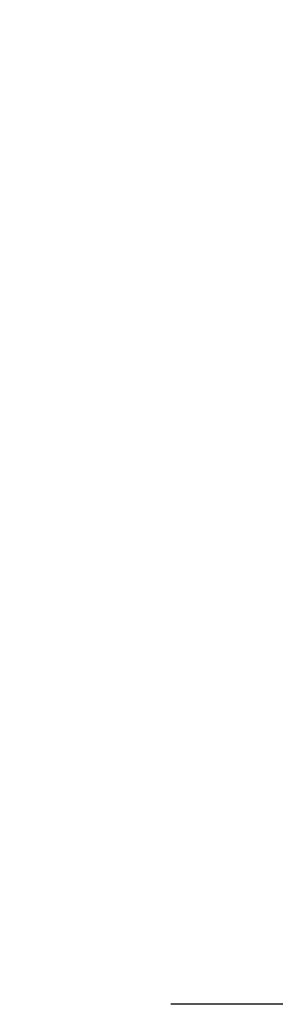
# Model space of a CAD drawing. Header units: millimetres. Extents: x 0 to 1076, y 0 to 742.
# Tile 33 of 127: x 211.11 to 216.6, y 395.63 to 416.82. Entities that reach past the tile are written whole.
import ezdxf

# ---------------------------------------------------------------- set-up
doc = ezdxf.new("R2010")
doc.units = ezdxf.units.MM
doc.header["$LTSCALE"] = 0.454724
doc.layers.add('NoLayerName_001', color=7, linetype='Continuous')
doc.styles.get("Standard").update_dxf_attribs({"font": 'txt', "bigfont": 'extfont2'})
doc.dimstyles.get("Standard").update_dxf_attribs({"dimtxt": 2.5, "dimasz": 2.5, "dimexe": 1, "dimexo": 1, "dimtad": 1, "dimdec": 3, "dimzin": 0, "dimdsep": 46, "dimtxsty": 'Standard', "dimcen": 2.5, "dimadec": 3, "dimazin": 0, "dimtfac": 0.75, "dimtdec": 3, "dimtmove": 0, "dimatfit": 3, "dimfxl": 1, "dimarcsym": 0})

msp = doc.modelspace()

# ---------------------------------------------------------------- texts
at = {"layer": 'NoLayerName_001', "color": 3, "linetype": 'Continuous', "lineweight": 13, "insert": (281.111655, 396.250002), "char_height": 8.75, "attachment_point": 9, "line_spacing_factor": 0.6}
msp.add_mtext('\\A1;\\W0.6667;ＣＯＮＮＥＣＴＯＲ', dxfattribs=at)

# ---------------------------------------------------------------- leaders
at = {"layer": 'NoLayerName_001', "color": 3, "linetype": 'Continuous', "lineweight": 13, "annotation_type": 0, "has_hookline": 1, "hookline_direction": 1, "text_width": 66.754171}
msp.add_leader([(314, 428.8), (286.736655, 395.625002), (281.736655, 395.625002)], dimstyle='Standard', override={"dimtxt": 8.75, "dimasz": 5, "dimldrblk": 'OPEN30'}, dxfattribs=at)

doc.saveas('drawing.dxf')
